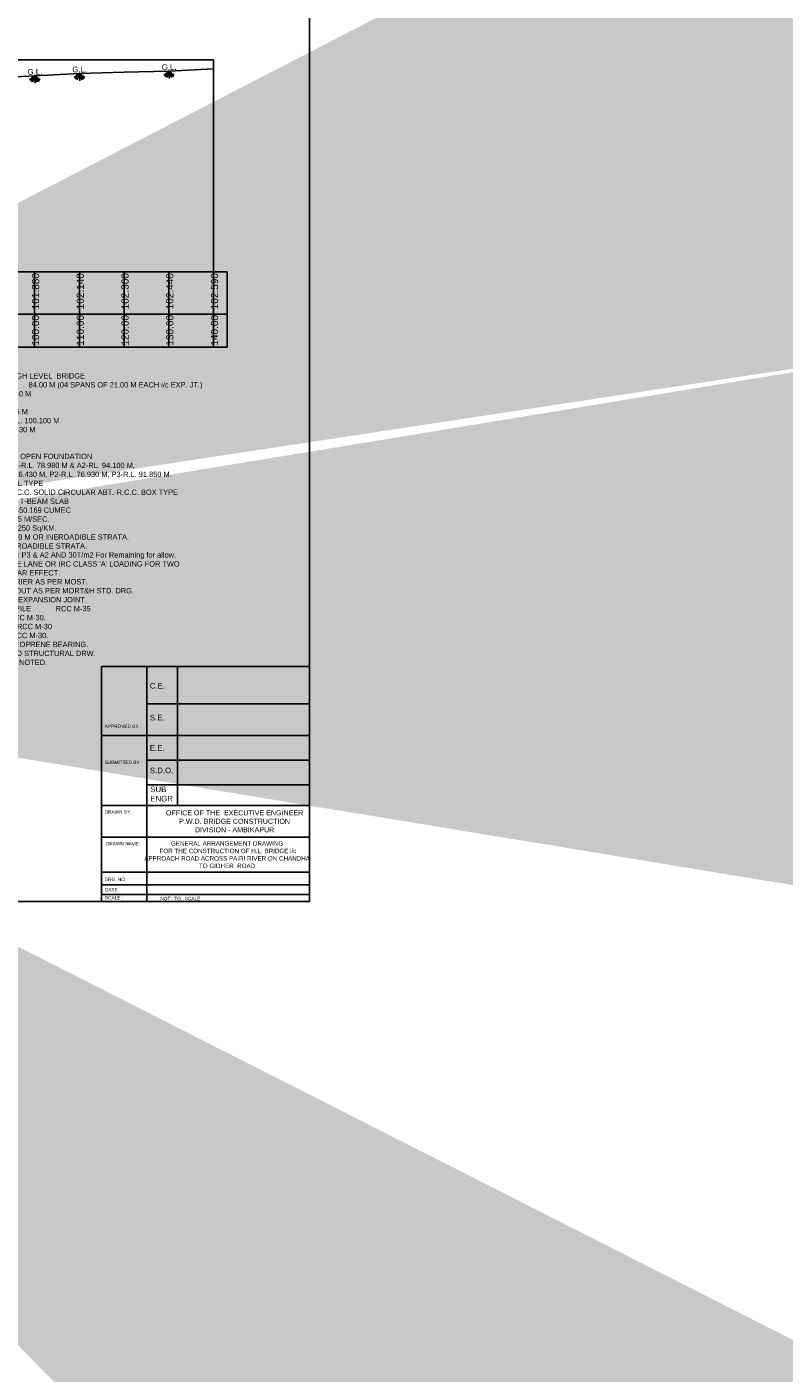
# Model space of a CAD drawing. Header units: inches. Extents: x -1841658761 to 3039153, y 1727 to 2165588347.
# Tile 21 of 38: x 10001 to 10184, y 4263 to 4588. Entities that reach past the tile are written whole.
import ezdxf

# ---------------------------------------------------------------- set-up
doc = ezdxf.new("R2010")
doc.units = ezdxf.units.IN
doc.header["$MEASUREMENT"] = 0
doc.linetypes.add('CENTER', pattern=[50.8, 31.75, -6.35, 6.35, -6.35])
doc.layers.add('CENTER', color=3, linetype='CENTER')
doc.styles.add('ARIAL', font='arial.ttf')
doc.styles.add('ROMANS', font='romans.shx', dxfattribs={"height": 2.2})
doc.dimstyles.new('ROMANS', dxfattribs={"dimtxt": 650, "dimasz": 650, "dimexe": 325, "dimexo": 325, "dimgap": 325, "dimtad": 1, "dimdec": 0, "dimzin": 9, "dimdsep": 46, "dimtxsty": 'ROMANS', "dimcen": 325, "dimclrd": 4, "dimclre": 4, "dimclrt": 6, "dimadec": 0, "dimazin": 0, "dimtfac": 1, "dimtdec": 0, "dimtmove": 0, "dimatfit": 3, "dimfxl": 1, "dimtolj": 1, "dimtzin": 9, "dimarcsym": 0})

msp = doc.modelspace()

# ---------------------------------------------------------------- linework, layer by layer
at = {"ltscale": 0.02}
for p, q in [((10069.3038, 4618.22672), (10069.3038, 4377.05827)), ((10046.16116, 4580.18414), (9951.82219, 4580.18414)), ((10013.76119, 4576.8618), (10024.56118, 4577.19985)), ((10024.56118, 4577.19985), (10035.36117, 4577.41585)), ((10034.13276, 4576.44268), (10035.36117, 4577.41585)), ((10034.46147, 4576.09839), (10035.36117, 4577.41585)), ((10034.86157, 4575.90645), (10035.36117, 4577.41585)), ((10035.36117, 4577.41585), (10046.16116, 4577.97381)), ((10035.36117, 4577.41585), (10036.6743, 4576.44268)), ((10035.36117, 4577.41585), (10036.45289, 4576.09839)), ((10035.36117, 4577.41585), (10036.0169, 4575.90645)), ((10035.36117, 4577.41585), (10035.45942, 4575.67255)), ((10046.16116, 4577.82625), (10046.16116, 4580.18414)), ((10046.16116, 4529.03185), (10046.16116, 4577.82625)), ((10002.96119, 4576.3002), (9992.1612, 4575.71031)), ((10001.73279, 4575.32703), (10002.96119, 4576.3002)), ((10002.0615, 4574.98274), (10002.96119, 4576.3002)), ((10002.4616, 4574.79081), (10002.96119, 4576.3002)), ((10013.76119, 4576.8618), (10002.96119, 4576.3002)), ((10002.96119, 4576.3002), (10004.27433, 4575.32703)), ((10002.96119, 4576.3002), (10004.05292, 4574.98274)), ((10002.96119, 4576.3002), (10003.61693, 4574.79081)), ((10002.96119, 4576.3002), (10003.05945, 4574.55691)), ((10012.53278, 4575.88863), (10013.76119, 4576.8618)), ((10012.86149, 4575.54434), (10013.76119, 4576.8618)), ((10013.26159, 4575.35241), (10013.76119, 4576.8618)), ((10013.76119, 4576.8618), (10015.07432, 4575.88863)), ((10013.76119, 4576.8618), (10014.85291, 4575.54434)), ((10013.76119, 4576.8618), (10014.41692, 4575.35241)), ((10013.76119, 4576.8618), (10013.85944, 4575.11851)), ((10049.46183, 4529.04614), (9728.44241, 4529.04686)), ((10002.96119, 4510.84267), (10002.96119, 4529.03185)), ((10002.96119, 4510.84267), (10002.96119, 4529.03137)), ((10013.76119, 4510.84267), (10013.76119, 4529.03185)), ((10013.76119, 4510.84267), (10013.76119, 4529.03185)), ((10013.76119, 4510.84267), (10013.76119, 4529.03137)), ((10024.56118, 4510.84267), (10024.56118, 4529.03185)), ((10024.56118, 4510.84267), (10024.56118, 4529.03137)), ((10035.36117, 4510.84267), (10035.36117, 4529.03185)), ((10035.36117, 4510.84267), (10035.36117, 4529.03185)), ((10035.36117, 4510.84267), (10035.36117, 4529.03137)), ((10046.16116, 4510.84267), (10046.16116, 4529.03185)), ((10046.16116, 4510.84267), (10046.16116, 4529.03137)), ((10049.46183, 4510.84764), (10049.46183, 4529.04614)), ((10002.96119, 4510.84267), (10002.96119, 4523.92684)), ((10002.96119, 4510.84267), (10002.96119, 4523.92684)), ((10002.96119, 4510.84267), (10002.96119, 4523.92684)), ((10002.96119, 4510.84267), (10002.96119, 4523.92684)), ((10002.96119, 4510.84267), (10002.96119, 4523.92684)), ((10002.96119, 4510.84267), (10002.96119, 4523.92684)), ((10002.96119, 4510.84267), (10002.96119, 4523.92684)), ((10002.96119, 4510.84267), (10002.96119, 4523.92684)), ((10002.96119, 4510.84267), (10002.96119, 4523.92684)), ((10002.96119, 4510.84267), (10002.96119, 4523.92684)), ((10002.96119, 4510.84267), (10002.96119, 4523.92684)), ((10002.96119, 4510.84267), (10002.96119, 4523.92684)), ((10002.96119, 4510.84267), (10002.96119, 4523.92684)), ((10013.76119, 4510.84267), (10013.76119, 4523.92684)), ((10013.76119, 4510.84267), (10013.76119, 4523.92684)), ((10013.76119, 4510.84267), (10013.76119, 4523.92684)), ((10013.76119, 4510.84267), (10013.76119, 4523.92684)), ((10013.76119, 4510.84267), (10013.76119, 4523.92684)), ((10013.76119, 4510.84267), (10013.76119, 4523.92684)), ((10013.76119, 4510.84267), (10013.76119, 4523.92684)), ((10013.76119, 4510.84267), (10013.76119, 4523.92684)), ((10013.76119, 4510.84267), (10013.76119, 4523.92684)), ((10013.76119, 4510.84267), (10013.76119, 4523.92684)), ((10013.76119, 4510.84267), (10013.76119, 4523.92684)), ((10013.76119, 4510.84267), (10013.76119, 4523.92684)), ((10013.76119, 4510.84267), (10013.76119, 4523.92684)), ((10024.56118, 4510.84267), (10024.56118, 4523.92684)), ((10024.56118, 4510.84267), (10024.56118, 4523.92684)), ((10024.56118, 4510.84267), (10024.56118, 4523.92684)), ((10024.56118, 4510.84267), (10024.56118, 4523.92684)), ((10024.56118, 4510.84267), (10024.56118, 4523.92684)), ((10024.56118, 4510.84267), (10024.56118, 4523.92684)), ((10024.56118, 4510.84267), (10024.56118, 4523.92684)), ((10024.56118, 4510.84267), (10024.56118, 4523.92684)), ((10024.56118, 4510.84267), (10024.56118, 4523.92684)), ((10024.56118, 4510.84267), (10024.56118, 4523.92684)), ((10024.56118, 4510.84267), (10024.56118, 4523.92684)), ((10024.56118, 4510.84267), (10024.56118, 4523.92684)), ((10024.56118, 4510.84267), (10024.56118, 4523.92684)), ((10035.36117, 4510.84267), (10035.36117, 4523.92684)), ((10035.36117, 4510.84267), (10035.36117, 4523.92684)), ((10035.36117, 4510.84267), (10035.36117, 4523.92684)), ((10035.36117, 4510.84267), (10035.36117, 4523.92684)), ((10035.36117, 4510.84267), (10035.36117, 4523.92684)), ((10035.36117, 4510.84267), (10035.36117, 4523.92684)), ((10035.36117, 4510.84267), (10035.36117, 4523.92684)), ((10035.36117, 4510.84267), (10035.36117, 4523.92684)), ((10035.36117, 4510.84267), (10035.36117, 4523.92684)), ((10035.36117, 4510.84267), (10035.36117, 4523.92684)), ((10035.36117, 4510.84267), (10035.36117, 4523.92684)), ((10035.36117, 4510.84267), (10035.36117, 4523.92684)), ((10035.36117, 4510.84267), (10035.36117, 4523.92684)), ((10046.16116, 4510.84267), (10046.16116, 4523.92684)), ((10046.16116, 4510.84267), (10046.16116, 4523.92684)), ((10046.16116, 4510.84267), (10046.16116, 4523.92684)), ((10046.16116, 4510.84267), (10046.16116, 4523.92684)), ((10046.16116, 4510.84267), (10046.16116, 4523.92684)), ((10046.16116, 4510.84267), (10046.16116, 4523.92684)), ((10046.16116, 4510.84267), (10046.16116, 4523.92684)), ((10046.16116, 4510.84267), (10046.16116, 4523.92684)), ((10046.16116, 4510.84267), (10046.16116, 4523.92684)), ((10046.16116, 4510.84267), (10046.16116, 4523.92684)), ((10046.16116, 4510.84267), (10046.16116, 4523.92684)), ((10046.16116, 4510.84267), (10046.16116, 4523.92684)), ((10046.16116, 4510.84267), (10046.16116, 4523.92684)), ((10049.46183, 4518.80237), (9728.44241, 4518.80237)), ((9728.44241, 4510.86609), (10049.46183, 4510.84764)), ((10019.14165, 4433.80165), (10019.14165, 4377.05827)), ((10069.3038, 4419.53338), (10069.3038, 4407.65455)), ((10019.14292, 4400.22116), (10069.3038, 4400.22116)), ((9713.64224, 4377.05827), (10069.3038, 4377.05827))]:
    msp.add_line(p, q, dxfattribs=at)
at = {"color": 0}
for p, q in [((10069.3038, 4433.80187), (10019.14165, 4433.80165)), ((10030.04882, 4433.8017), (10030.04882, 4377.05827)), ((10037.43568, 4400.22116), (10037.43568, 4433.80173)), ((10069.3038, 4424.80768), (10030.04882, 4424.80768)), ((10069.3038, 4417.16104), (10019.14292, 4417.16104)), ((10069.3038, 4411.19198), (10030.04882, 4411.19198)), ((10069.3038, 4405.21938), (10030.04882, 4405.21938)), ((10069.3038, 4392.58178), (10019.14292, 4392.58178)), ((10069.3038, 4384.12275), (10019.14292, 4384.12275)), ((10019.14292, 4381.12264), (10069.3038, 4381.12264)), ((10069.3038, 4378.75709), (10019.14292, 4378.75709)), ((10035.86321, 4377.05827), (10069.3038, 4377.05827))]:
    msp.add_line(p, q, dxfattribs=at)

# ---------------------------------------------------------------- texts
at = {"ltscale": 5, "char_height": 1.35, "width": 5.0231544, "attachment_point": 1, "line_spacing_factor": 0.75}
for insert in [(10001.26743, 4577.95873), (10012.06742, 4578.52033), (10033.6674, 4579.07438)]:
    msp.add_mtext('{\\fArial|b0|i0|c0|p34;G.L.}', dxfattribs=dict(at, insert=insert))
at = {"char_height": 3.2534563, "attachment_point": 1, "rotation": 90}
for s, insert in [('{\\fArial|b0|i0|c0|p34; \\H0.53333x;100.00  101.880}', (10002.32704, 4509.93065)), ('{\\fArial|b0|i0|c0|p34; \\H0.53333x;110.00  102.140}', (10013.12703, 4509.93065)), ('{\\fArial|b0|i0|c0|p34; \\H0.53333x;120.00  102.300}', (10023.92702, 4509.93065)), ('{\\fArial|b0|i0|c0|p34; \\H0.53333x;130.00  102.440}', (10034.72701, 4509.93065)), ('{\\fArial|b0|i0|c0|p34; \\H0.53333x;140.00  102.590}', (10045.527, 4509.93065))]:
    msp.add_mtext(s, dxfattribs=dict(at, insert=insert))
at = {"color": 0, "attachment_point": 1}
for s, insert, char_height, width in [("{\\fArial|b1|i0|c0|p34;\\H1.0832x;\\LNOTES \\fArial|b0|i0|c0|p34;:\\P\\Ftxt|c0;\\l1. TYPE OF BRIDGE ^I^I^I^IHIGH LEVEL  BRIDGE  \\H1.0299x; \\H0.971x;\\P2. LENGTH OF BRIDGE^I^I^I^I84.00 M (04 SPANS OF 21.00 M EACH i/c EXP. JT.) \\H1.0156x; \\H0.98459x;\\P3. OVERALL WIDTH  ^I^I^I^I8.40 M\\H1.0204x; \\H0.98002x;\\P4. CARRIAGE WAY^I               7.50 M\\H1.0188x; \\H0.98154x;\\P5. FORMATION LEVEL      ^I    R.L. 103.675 M\\H1.0193x; \\H0.98103x;\\P6. H.F.L.^I^I^I^I    ^I^IR.L. 100.100 M\\H1.0192x; \\H0.9812x;\\P7. LOWEST BED LEVEL      ^I^IR.L. 95.430 M \\H1.0192x; \\H0.98115x;\\P8. L.W.L.                       R.L. 95.640 M\\H1.0192x; \\H0.98116x;\\P9. SOFFIT LEVEL               R.L. 101.600 M\\H1.0192x; \\H0.98116x;\\P10. TYPE OF FOUNDATION  ^I   PILE & OPEN FOUNDATION\\H1.0192x; \\H0.98116x;\\P11. FOUNDATION LEVEL     ABUTMENT A1-R.L. 78.980 M & A2-RL. 94.100 M, \\H1.0192x; \\H0.98116x;\\P^I^I^I^I         PIER P1-R.L. 76.430 M, P2-R.L. 76.930 M, P3-R.L. 91.850 M.                                                                                                                                                                                                                        \\H1.0192x; \\H0.98116x;\\P12. TYPE OF ABUTMENT          R.C.C. WALL TYPE \\H1.0192x; \\H0.98116x;\\P13. TYPE OF SUBSTRUCTURE      PIER-R.C.C. SOLID CIRCULAR ABT.-R.C.C. BOX TYPE                                                                \\H1.0192x; \\H0.98116x;\\P14. TYPE OF SUPER STRUCTURE   R.C.C. T-BEAM SLAB\\H1.0192x; \\H0.98116x;\\P15. DESIGN DISCHARGE^I^I ^I   450.169 CUMEC\\H1.0192x; \\H0.98116x;\\P16. DESIGN VELOCITY^I^I       1.745 M/SEC.\\H1.0192x; \\H0.98116x;\\P17. CATCHMENT AREA^I^I       102.250 Sq/KM.\\H1.0192x; \\H0.98116x;\\P18. SCOUR DEPTH               AT ABT. -95.280 M OR INEROADIBLE STRATA. \\H1.0192x; \\H0.98116x;\\P                                PIER -92.520 M OR INEROADIBLE STRATA.  \\H1.0192x; \\H0.98116x;\\P19. S.B.C. OF ROCK           40.00 T/SQM For P3 & A2 AND 30T/m2 For Remaining for allow.\\H1.0192x; \\H0.98116x;\\P20. I.RC.CLASS 70R LOADING FOR SINGLE LANE OR IRC CLASS 'A' LOADING FOR TWO\\H1.0192x; \\H0.98116x;\\P     LANE WHICHEVER  PRODUCES  SEVEAR EFFECT.\\H1.0192x; \\H0.98116x;\\P21. CRASH BARRIER -R.C.C. CRASH BARRIER AS PER MOST.  \\H1.0192x; \\H0.98116x;\\P22. WEARING COAT,KERB,DRAINAGE SPOUT AS PER MORT&H STD. DRG.\\H1.0192x; \\H0.98116x;\\P23. EXPANSION JOINT -      ^I  STRIP SEAL EXPANSION JOINT.\\H1.0192x; \\H0.98116x;\\P24. GRADE OF CONCRETE ^I^I^I   PILE            RCC M-35\\H1.0192x; \\H0.98116x;\\P                                ABUTMENT ^I^IRCC M-30.\\H1.0192x; \\H0.98116x;\\P                                PIER ^I^I  ^I    RCC M-30\\H1.0192x; \\H0.98116x;\\P                                SUPER STRUCTURE RCC M-30.\\H1.0192x; \\H0.98116x;\\P25.TYPE OF BEARING - ELASTOMERIC NEOPRENE BEARING. \\H1.0192x; \\H0.98116x;\\P26. APPROACH SLAB - AS PER APPROVED STRUCTURAL DRW.  \\H1.0192x; \\H0.98116x;\\P27. ALL DIMENTIONS ARE IN MM UNLESS NOTED. \\H1.0192x; \\H0.98116x;\\P}                                                                                {\\H1.0208x; }", (9963.21644, 4506.72219), 1.19641113, 121.4274963), ("{\\fArial|b1|i0|c0|p34;\\LNOTES \\fArial|b0|i0|c0|p34;:\\P\\P}1. TYPE OF BRIDGE ^I^I^I^IHIGH LEVEL  BRIDGE  \\P2. LENGTH OF BRIDGE^I^I^I^I207.00 M( 9 SPANS OF 23.00M EACH + EXP. JT.) \\P3. OVERALL WIDTH  ^I^I^I^I8.40 M\\P4. CLEAR ROADWAY (CARRIAGE WAY)^I7.50 M\\P5. FORMATION LEVEL      ^I^I^IR.L.107.895 M\\P6. H.F.L.^I^I^I^I    ^I^IR.L.103.820 M\\P7.LOWEST BED LEVEL      ^I^I^IR.L. 95.895 M \\P8.L.W.L.                                ^I^I^IR.L. 96.525 M\\P9. SOFFIT LEVEL                 ^I^I^IR.L.105.620\\P10. TYPE OF FOUNDATION  ^I^I^IOPEN FOUNDATION\\P11. FOUNDATION LEVEL       ^I^I^IABUTMENT A1-RL.94.510 & A2 RL.93.170\\P^I^I^I^I          ^I^I^IPIER P1,P2&P3 R.L.91.645M  \\P^I^I^I^I                              PIER P4,P5,P6,& P7 R.L.90.945 M                                                                                                                                                               \\P^I^I^I^I^I^I^IPIER P8 R.L.92.820 M.                                                                \\P12. TYPE OF ABUTMENT                     ^IR.C.C. BOX TYPE \\P13. TYPE OF SUBSTRUCTURE           ^IPIER-R.C.C. SOLID CIRCULAR ABT.-R.C.C. BOX TYPE                                                                \\P14. TYPE OF SUPER STRUCTURE     ^IR.C.C.BOX GIRDER \\P15. DESIGN DISCHARGE^I^I ^I4946.48  CUMEC\\P16. DESIGN VELOCITY^I^I       ^I ^I4.01  M/SEC.\\P17. CATCHMENT AREA^I^I        ^I^I1995.50 Sq/KM.\\P18.SCOUR DEPTH                                  ^IAT ABT. -ROCK LEVEL OR INEROADIBLE STRATA.  \\P                                                                 ^IAT PIER -ROCK LEVEL OR INEROADIBLE STRATA.  \\P19.S.B.C. OF ROCK                                ^I40 T/SQM\\P20. I.RC.CLASS 70R LOADING FOR SINGLE LANE OR IRC CLASS 'A' LOADING FOR TWO\\P     LANE WHICHEVER  PRODUCES  SEVEAR EFFECT.\\P21. RAILING -RCC RAILING AS PER MORT&H &STD DRG NO SD/201.\\P22. WEARING COAT ,KERB, DRAINAGE SPOUT AS PER MORT&H STD. DRG.\\P23. EXPANSION JOINT -      ^I^I^ISTRIP SEAL EXPANSION JOINT.\\P24.GRADE OF CONCRETE ^I^I^IABUTMENT ^I^IRCC M-30.\\P                                                ^I^I^IPIER ^I^I^I^IRCC M-30\\P                                               ^I^I^ISUPER STRUCTURE ^IRCC M-30.\\P25.TYPE OF BEARING - ELASTOMERIC NEOPRENE BEARING. \\P26. ALL DIMENTIONS ARE IN MM UNLESS NOTED. \\P27. APPROACH SLAB - AS PER APPROVED STRUCTURAL  DRAWING.                                                                                 ", (10020.84625, 4377.24778), 0.00122208, 0.0776394)]:
    msp.add_mtext(s, dxfattribs=dict(at, insert=insert, char_height=char_height, width=width))
at = {"color": 0, "style": 'ARIAL'}
for s, insert, char_height, width, attachment_point in [('C.E.', (10030.77948, 4429.79844), 1.35, 9.8639993, 1), ('APPROVED BY :', (10019.87358, 4419.7759), 0.8179425, 9.8639993, 1), ('E.E.', (10030.77948, 4414.80377), 1.35, 9.8639993, 1), ('SUBMITTED BY :', (10019.87358, 4411.06197), 0.8179425, 9.8639993, 1), ('S.D.O.', (10030.77948, 4409.37175), 1.35, 9.8639993, 1), ('SUB ENGR', (10030.89373, 4404.81407), 1.35, 8.8109874, 1), ('DRAWN BY:', (10019.87358, 4399.10599), 0.817943, 9.8639993, 1), ('OFFICE OF THE  EXECUTIVE ENGINEER\\PP.W.D. BRIDGE CONSTRUCTION \\PDIVISION - AMBIKAPUR', (10051.24871, 4399.08345), 1.2269138, 37.4556292, 2), ('DRAWN NAME:', (10020.18549, 4391.44564), 0.8179425, 9.8639993, 1), ('GENERAL ARRANGEMENT DRAWING\\P FOR THE {\\C256;CONSTRUCTION OF H.L. BRIDGE i/c APPROACH ROAD ACROSS PAIRI RIVER ON CHANDHA TO GIDHER  ROAD}', (10049.42823, 4391.61405), 1.08, 39.8761392, 2), ('DRG. NO.', (10019.87358, 4382.82892), 0.817943, 9.8639993, 1), ('DATE :', (10019.95394, 4380.31427), 0.817943, 9.8639993, 1), ('SCALE :', (10019.9518, 4378.41696), 0.817943, 9.8639993, 1), ('NOT   TO   SCALE', (10033.32127, 4378.19974), 0.8179425, 9.8639993, 1)]:
    msp.add_mtext(s, dxfattribs=dict(at, insert=insert, char_height=char_height, width=width, attachment_point=attachment_point))
at = {"color": 0, "insert": (10030.77948, 4422.11844), "char_height": 1.35, "attachment_point": 1, "style": 'ARIAL'}
msp.add_mtext('S.E.', dxfattribs=at)

# ---------------------------------------------------------------- leaders
at = {"ltscale": 1.25}
msp.add_leader([(9745.60285, 4385.72611, 18.8564), (9747.84146, 4382.07189, 18.8564), (9752.88939, 4382.07189, 18.8564)], dimstyle='ROMANS', override={"dimgap": 70, "dimtad": 0}, dxfattribs=at)
at = {"layer": 'CENTER', "color": 0, "linetype": 'Continuous'}
for points in [[(9811.15951, 4448.67688), (9815.2874, 4450.01612), (9828.43981, 4450.01612)], [(9809.60964, 4442.90373), (9851.8906, 4442.90373)], [(9811.36357, 4461.36574), (9820.70027, 4454.523), (9844.18228, 4454.523)]]:
    msp.add_leader(points, dimstyle='ROMANS', override={"dimtxt": 750, "dimlfac": 0.5, "dimdle": 325, "dimclrt": 2, "dimfxl": 100, "dimfxlon": 1}, dxfattribs=at)

doc.saveas('drawing.dxf')
